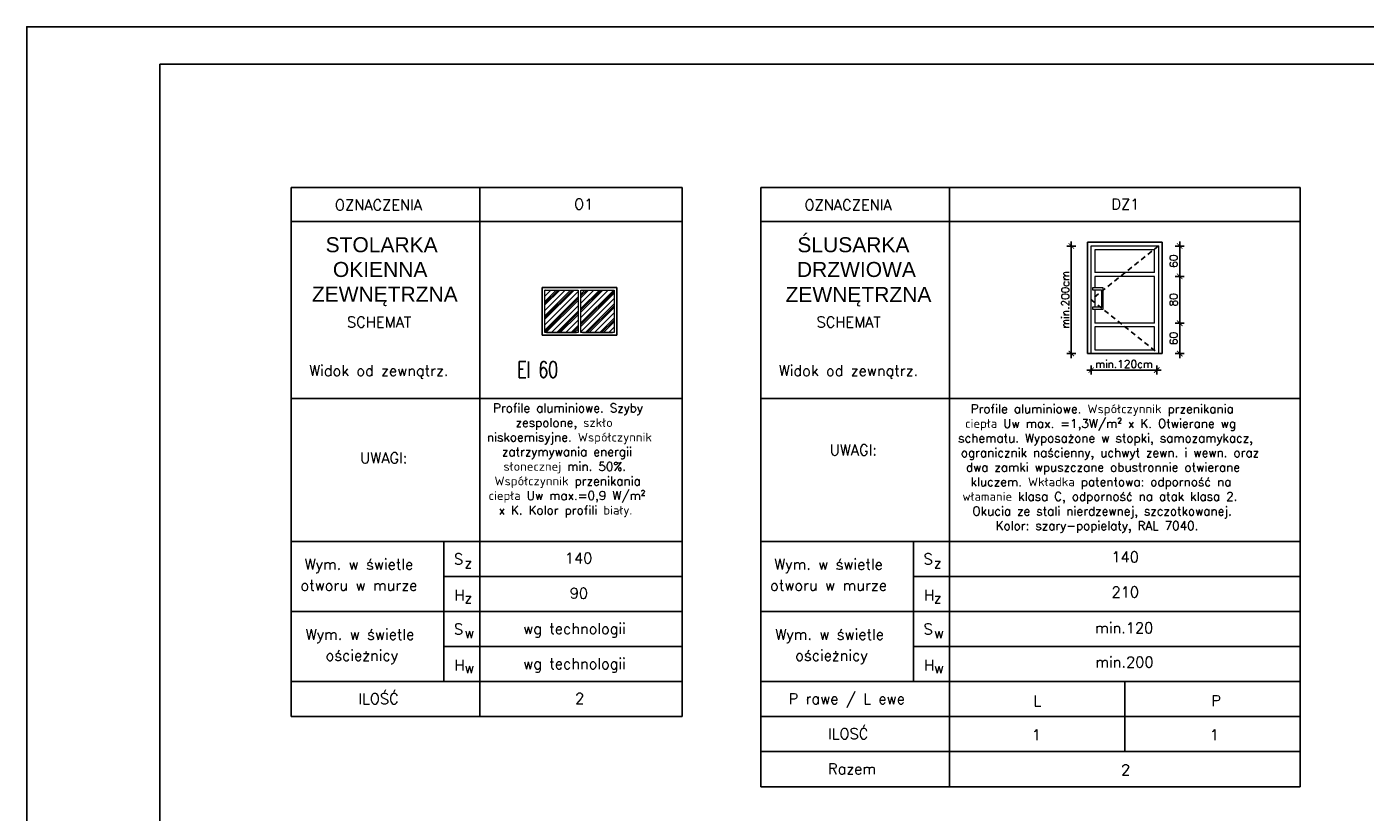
# Model space of a CAD drawing. Header units: millimetres. Extents: x 31969 to 285678, y -69766 to -1123.
# Tile 48 of 102: x 145465 to 147977, y -16869 to -15393. Entities that reach past the tile are written whole.
import ezdxf

# ---------------------------------------------------------------- set-up
doc = ezdxf.new("R2010")
doc.units = ezdxf.units.MM
doc.linetypes.add('KRESKOWA-SREDNIA', pattern=[0.2, 0.12, -0.08])
for name, color, linetype in [('a-elewacja 1', 1, 'Continuous'), ('a-izolacja 1', 3, 'Continuous'), ('a-opis 1', 3, 'Continuous'), ('a-opis 2', 1, 'Continuous'), ('a-opis 3', 15, 'Continuous'), ('a-przerywana 2', 3, 'Continuous'), ('a-szraf 1', 250, 'Continuous'), ('a-wymiary', 11, 'Continuous')]:
    doc.layers.add(name, color=color, linetype=linetype)
doc.layers.add('a-elewacja 3', color=3, linetype='Continuous', lineweight=20)
doc.styles.add('ARIAL', font='arial.ttf')
doc.styles.add('MAREK', font='simplex.shx')
doc.styles.add('RS01507', font='romans.shx', dxfattribs={"width": 0.7, "height": 0.15})
doc.dimstyles.new('MAREK', dxfattribs={"dimscale": 0.85, "dimtxt": 17, "dimasz": 12, "dimexe": 10, "dimexo": 0.625, "dimgap": 5, "dimtad": 1, "dimdec": 1, "dimdsep": 46, "dimtxsty": 'MAREK', "dimblk1": 'ARCHTICK', "dimblk2": 'ARCHTICK', "dimsah": 1, "dimcen": 2.5, "dimdle": 10, "dimadec": 0, "dimazin": 0, "dimtfac": 1, "dimtdec": 1, "dimtmove": 1, "dimatfit": 3, "dimldrblk": 'ARCHTICK', "dimfxl": 0, "dimtolj": 1, "dimtzin": 0, "dimarcsym": 0})

# ---------------------------------------------------------------- blocks, each defined once
blk = doc.blocks.new('_ARCHTICK')
at = {"color": 0, "linetype": 'ByBlock', "const_width": 0.15}
blk.add_lwpolyline([(-0.5, -0.5), (0.5, 0.5)], dxfattribs=at)
blk = doc.blocks.new('*D762')
at = {"layer": 'a-wymiary', "color": 0, "lineweight": -2}
for p, q in [((147629.2, -15796.6), (147629.2, -15870.6)), ((147620.7, -15805.1), (147637.7, -15805.1)), ((147620.7, -15862.1), (147637.7, -15862.1))]:
    blk.add_line(p, q, dxfattribs=at)
at = {"layer": 'DEFPOINTS', "color": 0}
for p in [(147589.1, -15805.1), (147582.1, -15862.1), (147629.2, -15862.1)]:
    blk.add_point(p, dxfattribs=at)
at = {"layer": 'a-wymiary', "color": 0, "lineweight": -2, "xscale": 10.2, "yscale": 10.2, "zscale": 10.2}
for p, rotation in [((147629.2, -15805.1), 90), ((147629.2, -15862.1), 270)]:
    blk.add_blockref('_ARCHTICK', p, dxfattribs=dict(at, rotation=rotation))
at = {"layer": 'a-wymiary', "color": 0, "insert": (147617.7, -15833.6), "char_height": 14.45, "attachment_point": 5, "rotation": 90, "style": 'MAREK'}
blk.add_mtext('\\A1;60', dxfattribs=at)
blk = doc.blocks.new('*D763')
at = {"layer": 'a-wymiary', "color": 0, "lineweight": -2}
for p, q in [((147620.7, -15862.1), (147637.7, -15862.1)), ((147629.2, -15853.6), (147629.2, -15958.6)), ((147620.7, -15950.1), (147637.7, -15950.1))]:
    blk.add_line(p, q, dxfattribs=at)
at = {"layer": 'DEFPOINTS', "color": 0}
for p in [(147582.1, -15862.1), (147582.1, -15950.1), (147629.2, -15950.1)]:
    blk.add_point(p, dxfattribs=at)
at = {"layer": 'a-wymiary', "color": 0, "lineweight": -2, "xscale": 10.2, "yscale": 10.2, "zscale": 10.2}
for p, rotation in [((147629.2, -15862.1), 90), ((147629.2, -15950.1), 270)]:
    blk.add_blockref('_ARCHTICK', p, dxfattribs=dict(at, rotation=rotation))
at = {"layer": 'a-wymiary', "color": 0, "insert": (147617.7, -15906.1), "char_height": 14.45, "attachment_point": 5, "rotation": 90, "style": 'MAREK'}
blk.add_mtext('\\A1;80', dxfattribs=at)
blk = doc.blocks.new('*D764')
at = {"layer": 'a-wymiary', "color": 0, "lineweight": -2}
for p, q in [((147620.7, -15950.1), (147637.7, -15950.1)), ((147629.2, -15941.6), (147629.2, -16015.6)), ((147620.7, -16007.1), (147637.7, -16007.1))]:
    blk.add_line(p, q, dxfattribs=at)
at = {"layer": 'DEFPOINTS', "color": 0}
for p in [(147582.1, -15950.1), (147582.1, -16007.1), (147629.2, -16007.1)]:
    blk.add_point(p, dxfattribs=at)
at = {"layer": 'a-wymiary', "color": 0, "lineweight": -2, "xscale": 10.2, "yscale": 10.2, "zscale": 10.2}
for p, rotation in [((147629.2, -15950.1), 90), ((147629.2, -16007.1), 270)]:
    blk.add_blockref('_ARCHTICK', p, dxfattribs=dict(at, rotation=rotation))
at = {"layer": 'a-wymiary', "color": 0, "insert": (147617.7, -15978.6), "char_height": 14.45, "width": 22.918, "attachment_point": 5, "rotation": 90, "style": 'MAREK'}
blk.add_mtext('\\A1;60', dxfattribs=at)
blk = doc.blocks.new('*D765')
at = {"layer": 'a-wymiary', "color": 0, "lineweight": -2}
for p, q in [((147425.7, -15796.6), (147425.7, -16015.5)), ((147434.2, -15805.1), (147417.2, -15805.1)), ((147434.2, -16007), (147417.2, -16007))]:
    blk.add_line(p, q, dxfattribs=at)
at = {"layer": 'DEFPOINTS', "color": 0}
for p in [(147478.5, -15805.1), (147425.7, -16007), (147477.6, -16007)]:
    blk.add_point(p, dxfattribs=at)
at = {"layer": 'a-wymiary', "color": 0, "lineweight": -2, "xscale": 10.2, "yscale": 10.2, "zscale": 10.2}
for p, rotation in [((147425.7, -15805.1), 90), ((147425.7, -16007), 270)]:
    blk.add_blockref('_ARCHTICK', p, dxfattribs=dict(at, rotation=rotation))
at = {"layer": 'a-wymiary', "color": 0, "insert": (147414.2, -15906), "char_height": 14.45, "attachment_point": 5, "rotation": 90, "style": 'MAREK'}
blk.add_mtext('\\A1;min.200cm', dxfattribs=at)
blk = doc.blocks.new('*D766')
at = {"layer": 'a-wymiary', "color": 0, "lineweight": -2}
for p, q in [((147594.6, -16038.1), (147454.6, -16038.1)), ((147463.1, -16029.6), (147463.1, -16046.6)), ((147586.1, -16029.6), (147586.1, -16046.6))]:
    blk.add_line(p, q, dxfattribs=at)
at = {"layer": 'DEFPOINTS', "color": 0}
for p in [(147463.1, -16007.1), (147586.1, -16007.1), (147463.1, -16038.1)]:
    blk.add_point(p, dxfattribs=at)
at = {"layer": 'a-wymiary', "color": 0, "lineweight": -2, "xscale": 10.2, "yscale": 10.2, "zscale": 10.2, "rotation": 180}
blk.add_blockref('_ARCHTICK', (147463.1, -16038.1), dxfattribs=at)
at = {"layer": 'a-wymiary', "color": 0, "lineweight": -2, "xscale": 10.2, "yscale": 10.2, "zscale": 10.2}
blk.add_blockref('_ARCHTICK', (147586.1, -16038.1), dxfattribs=at)
at = {"layer": 'a-wymiary', "color": 0, "insert": (147524.6, -16026.7), "char_height": 14.45, "attachment_point": 5, "style": 'MAREK'}
blk.add_mtext('\\A1;min.120cm', dxfattribs=at)

msp = doc.modelspace()

# ---------------------------------------------------------------- hatches: boundary and pattern name
at = {"layer": 'a-szraf 1', "ltscale": 10}
h = msp.add_hatch(dxfattribs=at)
h.set_pattern_fill('PLASTI', color=256, scale=3, angle=45)
h.set_pattern_definition([(45, (0, 72.495), (-13.4703842, 13.4703842), []), (45, (-1.684, 74.179), (-13.4703842, 13.4703842), []), (45, (-3.368, 75.862), (-13.4703842, 13.4703842), []), (45, (-8.419, 80.914), (-13.4703842, 13.4703842), [])])
h.paths.add_polyline_path([(146567.53, -15887.73), (146505.03, -15887.73), (146505.03, -15967.73), (146567.53, -15967.73)])
h.paths.add_polyline_path([(146437.53, -15967.73), (146500.03, -15967.73), (146500.03, -15887.73), (146437.53, -15887.73)])

# ---------------------------------------------------------------- linework, layer by layer
at = {"layer": 'a-elewacja 1'}
for p, q in [((147596.09, -15798.07), (147596.09, -15798.07)), ((147596.09, -16007.07), (147456.09, -16007.07))]:
    msp.add_line(p, q, dxfattribs=at)
at = {"layer": 'a-elewacja 1', "ltscale": 100}
for p, q in [((146572.53, -15882.73), (146432.53, -15882.73)), ((146432.53, -15882.73), (146432.53, -15972.73)), ((146572.53, -15882.73), (146572.53, -15972.73)), ((146572.53, -15972.73), (146432.53, -15972.73))]:
    msp.add_line(p, q, dxfattribs=at)
at = {"layer": 'a-elewacja 1'}
msp.add_lwpolyline([(147456.09, -16007.07), (147456.09, -15798.07), (147596.09, -15798.07), (147596.09, -16007.07)], dxfattribs=at)
at = {"layer": 'a-elewacja 3'}
for p, q in [((147463.09, -16007.07), (147463.09, -15805.07)), ((147463.09, -15805.07), (147589.09, -15805.07)), ((147589.09, -15805.07), (147589.09, -16007.07)), ((147582.09, -15855.07), (147470.09, -15855.07)), ((147582.09, -15862.07), (147470.09, -15862.07)), ((147582.09, -15950.07), (147470.09, -15950.07)), ((147582.09, -15957.07), (147470.09, -15957.07))]:
    msp.add_line(p, q, dxfattribs=at)
for points in [[(147582.09, -15855.07), (147582.09, -15812.07), (147470.09, -15812.07), (147470.09, -15855.07)], [(147470.09, -15862.07), (147470.09, -15883.72)], [(147582.09, -15950.07), (147582.09, -15862.07)], [(146500.03, -15887.73), (146500.03, -15967.73), (146437.53, -15967.73), (146437.53, -15887.73), (146500.03, -15887.73)], [(146505.03, -15887.73), (146567.53, -15887.73), (146567.53, -15967.73), (146505.03, -15967.73), (146505.03, -15887.73)], [(147485.68, -15883.72), (147465.59, -15883.72), (147465.59, -15887.32), (147482.08, -15887.32), (147482.08, -15919.81), (147465.59, -15919.81), (147465.59, -15923.41), (147485.68, -15923.41), (147485.68, -15919.81), (147485.68, -15883.72)], [(147470.09, -15887.32), (147470.09, -15919.81)], [(147470.09, -15923.41), (147470.09, -15950.07)], [(147470.09, -15957.07), (147470.09, -16000.07), (147582.09, -16000.07), (147582.09, -15957.07)]]:
    msp.add_lwpolyline(points, dxfattribs=at)
at = {"layer": 'a-izolacja 1'}
for p, q in [((146440.53, -15967.73), (146497.03, -15967.73)), ((146564.53, -15967.73), (146508.03, -15967.73))]:
    msp.add_line(p, q, dxfattribs=at)
at = {"layer": 'a-opis 2', "ltscale": 40}
for p, q in [((145961.59, -15694.97), (145961.59, -16688.92)), ((145961.59, -15694.97), (146695.18, -15694.97)), ((146315.51, -15694.97), (146315.51, -16688.92)), ((146695.18, -15694.97), (146695.18, -16688.92)), ((146843.08, -15694.97), (147855.18, -15694.97)), ((146843.08, -15694.97), (146843.08, -16820.58)), ((147197, -15694.97), (147197, -16820.58)), ((147855.18, -15694.97), (147855.18, -16820.58)), ((145961.59, -15758.97), (146695.18, -15758.97)), ((146843.08, -15758.97), (147855.18, -15758.97)), ((145961.59, -16091.47), (146695.18, -16091.47)), ((146843.08, -16091.47), (147855.18, -16091.47)), ((145961.59, -16359.78), (146695.18, -16359.78)), ((146843.08, -16359.78), (147855.18, -16359.78)), ((145961.59, -16623.09), (146695.18, -16623.09)), ((145961.59, -16623.09), (146695.18, -16623.09)), ((146843.08, -16623.09), (147855.18, -16623.09)), ((146843.08, -16623.09), (147855.18, -16623.09)), ((147526.09, -16623.09), (147526.09, -16754.75)), ((145961.59, -16688.92), (146695.18, -16688.92)), ((146843.08, -16688.92), (147855.18, -16688.92)), ((146843.08, -16688.92), (147855.18, -16688.92)), ((146843.08, -16754.75), (147855.18, -16754.75)), ((146843.08, -16754.75), (147855.18, -16754.75)), ((146843.08, -16754.75), (147855.18, -16754.75)), ((146843.08, -16820.58), (147855.18, -16820.58))]:
    msp.add_line(p, q, dxfattribs=at)
at = {"layer": 'a-opis 2', "ltscale": 2}
for p, q in [((146248.15, -16359.78), (146248.15, -16623.09)), ((147129.64, -16359.78), (147129.64, -16623.09)), ((146248.15, -16425.61), (146695.18, -16425.61)), ((147129.64, -16425.61), (147855.18, -16425.61)), ((145961.59, -16491.44), (146695.18, -16491.44)), ((146843.08, -16491.44), (147855.18, -16491.44)), ((146248.15, -16557.26), (146695.18, -16557.26)), ((147129.64, -16557.26), (147855.18, -16557.26))]:
    msp.add_line(p, q, dxfattribs=at)
for points in [[(149665.01, -18363.32), (145465.01, -18363.32), (145465.01, -15393.32), (149665.01, -15393.32)], [(145715.01, -15463.32), (149595.01, -15463.32), (149595.01, -18293.32), (145715.01, -18293.32)]]:
    msp.add_lwpolyline(points, close=True, dxfattribs=at)
at = {"layer": 'a-przerywana 2', "linetype": 'KRESKOWA-SREDNIA', "ltscale": 80}
for p, q in [((147589.09, -15805.07), (147463.09, -15906.07)), ((147463.09, -15906.07), (147589.09, -16007.07))]:
    msp.add_line(p, q, dxfattribs=at)

# ---------------------------------------------------------------- texts
at = {"layer": 'a-opis 1', "ltscale": 2, "style": 'MAREK'}
for p in [(145995.06, -16049.18), (146876.55, -16049.18)]:
    msp.add_text('Widok od zewnątrz.', height=20.0724, dxfattribs=at).set_placement(p)
at = {"layer": 'a-opis 1', "ltscale": 2, "char_height": 16.4466, "attachment_point": 1, "style": 'MAREK'}
for s, width, insert in [('{\\W6.0562;  }\\P{\\W1.53343; }Profile aluminiowe. Szyby \\P{\\W5.29659; }zespolone, szkło \\P{\\W0.428175; }niskoemisyjne. Współczynnik \\P{\\W3.03343; }zatrzymywania energii \\P{\\W3.27028; }słonecznej min. 50%. \\P{\\W1.77028; }Współczynnik przenikania \\P{\\W0.796596; }ciepła Uw max.=0,9 W/m² \\P{\\W2.45449; }x K. Kolor profili biały.', 360.4716, (146322.89, -16073.67)), ('{\\W7.105;   }\\P{\\W2.63071; }Profile aluminiowe. Współczynnik przenikania \\P{\\W1.70966; }ciepła Uw max. =1,3W/m² x K. Otwierane wg \\P{\\W0.446503; }schematu. Wyposażone w stopki, samozamykacz, \\P ogranicznik naścienny, uchwyt zewn. i wewn. oraz \\P{\\W1.84124; }dwa zamki wpuszczane obustronnie otwierane \\P{\\W2.60439; }kluczem. Wkładka patentowa: odporność na \\P{\\W1.26229; }włamanie klasa C, odporność na atak klasa 2. \\P{\\W2.92018; }Okucia ze stali nierdzewnej, szczotkowanej.\\P{\\W6.7886; }Kolor: szary-popielaty, RAL 7040.', 634.3444, (147207.09, -16075.31))]:
    msp.add_mtext_dynamic_manual_height_columns(s, width=width, gutter_width=12.5, heights=[0], dxfattribs=dict(at, insert=insert))
at = {"layer": 'a-opis 2', "ltscale": 2}
for s, height, style, p in [('OZNACZENIA', 20.072, 'MAREK', (146043.44, -15737.98)), ('O1', 20.072, 'MAREK', (146492.35, -15736.5)), ('OZNACZENIA', 20.072, 'MAREK', (146924.93, -15737.98)), ('DZ1', 20.072, 'MAREK', (147500.92, -15736.5)), ('STOLARKA', 28.224, 'ARIAL', (146025.96, -15816.79)), ('ŚLUSARKA', 28.224, 'ARIAL', (146911.5, -15816.79)), ('OKIENNA', 28.224, 'ARIAL', (146039.62, -15863.26)), ('DRZWIOWA', 28.224, 'ARIAL', (146910.62, -15863.26)), ('ZEWNĘTRZNA', 28.224, 'ARIAL', (146000.16, -15909.65)), ('ZEWNĘTRZNA', 28.224, 'ARIAL', (146889.31, -15910.19)), ('SCHEMAT ', 20.072, 'MAREK', (146066.08, -15958.08)), ('SCHEMAT ', 20.072, 'MAREK', (146947.57, -15958.08)), ('UWAGI:', 20.072, 'MAREK', (146972.26, -16198.23)), ('UWAGI:', 20.072, 'MAREK', (146090.78, -16213.23)), ('140', 20.072, 'MAREK', (147500.89, -16399.11)), ('Wym. w świetle', 20.0724, 'MAREK', (145986.52, -16412.87)), ('S', 20.07, 'MAREK', (146266.92, -16402.96)), ('z', 20.07, 'MAREK', (146286.27, -16410.09)), ('140', 20.072, 'MAREK', (146475.1, -16401.31)), ('Wym. w świetle', 20.0724, 'MAREK', (146868.01, -16412.87)), ('S', 20.07, 'MAREK', (147148.4, -16402.96)), ('z', 20.07, 'MAREK', (147167.76, -16410.09)), ('otworu w murze', 20.0724, 'MAREK', (145978.81, -16452.36)), ('H', 20.07, 'MAREK', (146267.88, -16470.7)), ('90', 20.072, 'MAREK', (146484.17, -16467.14)), ('otworu w murze', 20.0724, 'MAREK', (146860.29, -16452.36)), ('H', 20.07, 'MAREK', (147149.37, -16470.7)), ('210', 20.072, 'MAREK', (147501.25, -16464.93)), ('z', 20.07, 'MAREK', (146286.27, -16475.91)), ('z', 20.07, 'MAREK', (147167.76, -16475.91)), ('Wym. w świetle', 20.0724, 'MAREK', (145988.58, -16544.53)), ('S', 20.07, 'MAREK', (146266.92, -16534.62)), ('w', 20.07, 'MAREK', (146286.27, -16541.74)), ('wg technologii', 20.0724, 'MAREK', (146396.73, -16533.72)), ('Wym. w świetle', 20.0724, 'MAREK', (146870.07, -16544.53)), ('S', 20.07, 'MAREK', (147148.4, -16534.62)), ('w', 20.07, 'MAREK', (147167.76, -16541.74)), ('min.120', 20.072, 'MAREK', (147470.38, -16532.23)), ('ościeżnicy', 20.072, 'MAREK', (146025.95, -16584.02)), ('wg technologii', 20.0724, 'MAREK', (146396.73, -16599.55)), ('ościeżnicy', 20.072, 'MAREK', (146907.44, -16584.02)), ('min.200', 20.072, 'MAREK', (147470.83, -16596.61)), ('H', 20.07, 'MAREK', (146267.88, -16602.36)), ('w', 20.07, 'MAREK', (146286.27, -16607.57)), ('H', 20.07, 'MAREK', (147149.37, -16602.36)), ('w', 20.07, 'MAREK', (147167.76, -16607.57)), ('ILOŚĆ', 20.072, 'MAREK', (146087.51, -16665.44)), ('2', 20.07, 'MAREK', (146494.27, -16664.63)), ('P rawe / L ewe', 20.0724, 'MAREK', (146894.91, -16665.44)), ('L', 20.07, 'MAREK', (147354.57, -16669.11)), ('P', 20.07, 'MAREK', (147688.58, -16669.11)), ('ILOSĆ', 20.072, 'MAREK', (146968.99, -16731.27)), ('Razem', 20.072, 'MAREK', (146968.99, -16797.1))]:
    msp.add_text(s, height=height, dxfattribs=dict(at, style=style)).set_placement(p)
at = {"layer": 'a-opis 2', "ltscale": 40, "style": 'MAREK'}
for s, p in [('1', (147351.6, -16733.23)), ('1', (147685.61, -16733.23)), ('2', (147518.98, -16799.06))]:
    msp.add_text(s, height=20.07, dxfattribs=at).set_placement(p)
at = {"layer": 'a-opis 3', "ltscale": 40, "insert": (146214.01, -16021.89), "char_height": 30.5963, "width": 583.9582, "attachment_point": 1, "style": 'RS01507'}
msp.add_mtext('{\\W8.19296; }EI 60', dxfattribs=at)

# ---------------------------------------------------------------- dimensions: what is measured, and where the dimension line sits
at = {"layer": 'a-wymiary'}
for base, p1, p2, text, picture, middle in [((147425.65, -16007.03), (147478.48, -15805.07), (147477.59, -16007.03), 'min.200cm', '*D765', (147414.18, -15906.05)), ((147629.16, -15862.07), (147589.09, -15805.07), (147582.09, -15862.07), '60', '*D762', (147617.68, -15833.57)), ((147629.16, -15950.07), (147582.09, -15862.07), (147582.09, -15950.07), '80', '*D763', (147617.68, -15906.07)), ((147629.16, -16007.07), (147582.09, -15950.07), (147582.09, -16007.07), '60', '*D764', (147617.68, -15978.57))]:
    dim = msp.add_linear_dim(base=base, p1=p1, p2=p2, angle=90, text=text, dimstyle='MAREK', dxfattribs=at)
    dim.commit()
    dim.dimension.update_dxf_attribs({"geometry": picture, "text_midpoint": middle})
dim = msp.add_linear_dim(base=(147463.09, -16038.14), p1=(147586.09, -16007.07), p2=(147463.09, -16007.07), angle=180, text='min.120cm', dimstyle='MAREK', dxfattribs=at)
dim.commit()
dim.dimension.update_dxf_attribs({"geometry": '*D766', "text_midpoint": (147524.59, -16038.14), "dimtype": 160})

doc.saveas('drawing.dxf')
